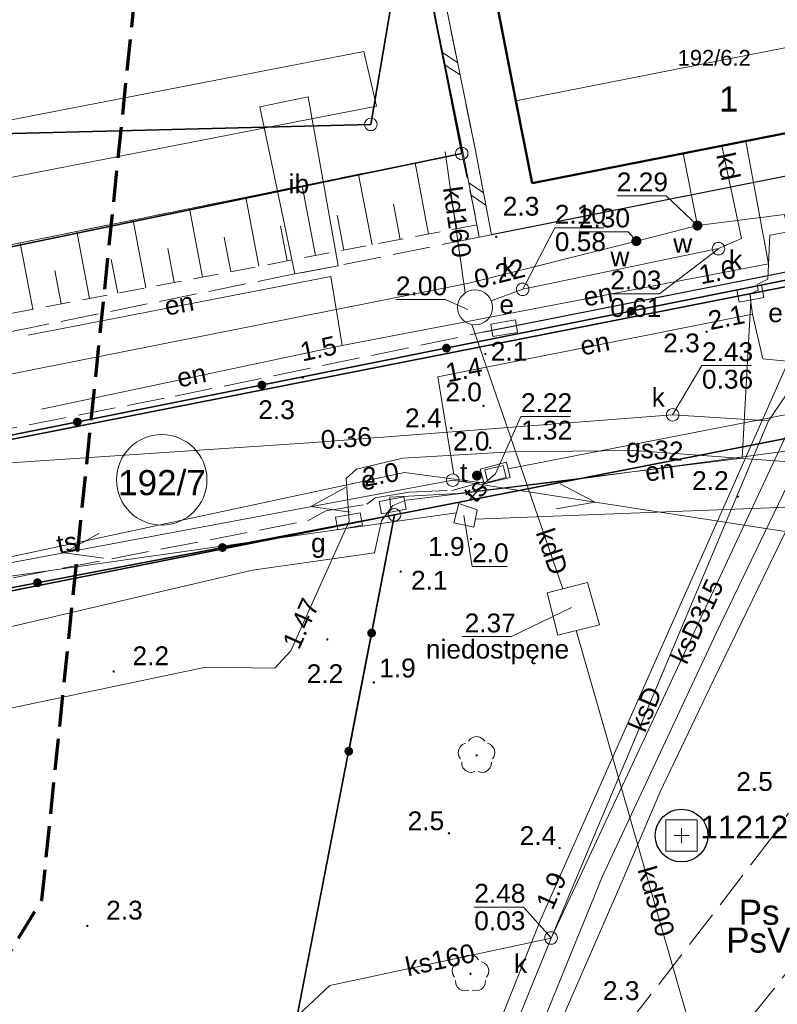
# Model space of a CAD drawing. Extents: x 5459987 to 5506369, y 5959610 to 5991660.
# Tile 23 of 51: x 5462417 to 5462447, y 5972205 to 5972245. Entities that reach past the tile are written whole.
import ezdxf
from ezdxf.enums import TextEntityAlignment as Align

# ---------------------------------------------------------------- set-up
doc = ezdxf.new("R2010")
doc.units = 0
for name, pattern in [('L_0_05', [1.75, 1.25, -0.5]), ('PRZER1-1', [1, 0.5, -0.5]), ('PRZER2-1', [1.5, 1, -0.5]), ('PRZER3-1', [2, 1.5, -0.5])]:
    doc.linetypes.add(name, pattern=pattern)
doc.layers.get('0').update_dxf_attribs({"linetype": 'CONTINUOUS'})
for name, color, linetype, lineweight in [('GEPPGD', 7, 'CONTINUOUS', 18), ('GESBLO', 7, 'CONTINUOUS', 18), ('GESBLO_O', 7, 'CONTINUOUS', 18), ('GESBZO', 7, 'CONTINUOUS', 50), ('GESBZO_O', 7, 'CONTINUOUS', 50), ('GESDZI', 7, 'CONTINUOUS', 18), ('GESDZI_O', 7, 'CONTINUOUS', 18), ('GSLDSO', 7, 'CONTINUOUS', 18), ('GSLKOG', 7, 'CONTINUOUS', 35), ('GSLKRW', 7, 'CONTINUOUS', 25), ('GSPSSP', 7, 'CONTINUOUS', 18), ('GSPSSP_O', 7, 'CONTINUOUS', 18), ('GSPWPN', 7, 'CONTINUOUS', 13), ('GSPWPN_O', 7, 'CONTINUOUS', 13), ('GSSIIN', 7, 'CONTINUOUS', 18), ('GSSIIN_O', 7, 'CONTINUOUS', 18), ('GSSKOA', 7, 'CONTINUOUS', 18), ('GSSKOD', 7, 'CONTINUOUS', 18), ('GSSZSN', 7, 'CONTINUOUS', 18), ('GUPISN', 7, 'CONTINUOUS', 18), ('GUPIWZ', 7, 'CONTINUOUS', 18), ('GUPPRZ_O', 7, 'CONTINUOUS', 18), ('GUSIKP', 7, 'CONTINUOUS', 18), ('OSN_OZN', 1, 'L_0_05', 18), ('ZAKRES', 3, 'L_0_05', 18)]:
    doc.layers.add(name, color=color, linetype=linetype, lineweight=lineweight)
for name, color, linetype, lineweight, true_color in [('GESKKL', 7, 'CONTINUOUS', 18, 0x24bc24), ('GESKKL_O', 7, 'CONTINUOUS', 18, 0x24bc24), ('GESUZY', 7, 'CONTINUOUS', 18, 0x008000), ('GESUZY_O', 7, 'CONTINUOUS', 18, 0x008000), ('GSPRDL', 7, 'CONTINUOUS', 18, 0x008000), ('GSSWWS', 7, 'CONTINUOUS', 18, 0x59d9ff), ('GULEPR', 1, 'CONTINUOUS', 18, 0xff0000), ('GULEPR_O', 1, 'CONTINUOUS', 18, 0xff0000), ('GULGPR', 7, 'CONTINUOUS', 18, 0xbfbf00), ('GULGPR_O', 7, 'CONTINUOUS', 18, 0xbfbf00), ('GULKPR', 7, 'CONTINUOUS', 18, 0x803300), ('GULKPR_O', 7, 'CONTINUOUS', 18, 0x803300), ('GULTPR', 7, 'CONTINUOUS', 18, 0xff9100), ('GULTPR_O', 7, 'CONTINUOUS', 18, 0xff9100), ('GULWPR', 5, 'CONTINUOUS', 18, 0x0000ff), ('GUPESE', 1, 'CONTINUOUS', 18, 0xff0000), ('GUPESE_O', 1, 'CONTINUOUS', 18, 0xff0000), ('GUPGSG', 7, 'CONTINUOUS', 18, 0xbfbf00), ('GUPGSG_O', 7, 'CONTINUOUS', 18, 0xbfbf00), ('GUPKSD', 7, 'CONTINUOUS', 18, 0x803300), ('GUPKSD_O', 7, 'CONTINUOUS', 18, 0x803300), ('GUPTUT', 7, 'CONTINUOUS', 18, 0xff9100), ('GUPTUT_O', 7, 'CONTINUOUS', 18, 0xff9100), ('GUPWZA', 5, 'CONTINUOUS', 18, 0x0000ff), ('GUPWZA_O', 5, 'CONTINUOUS', 18, 0x0000ff)]:
    doc.layers.add(name, color=color, linetype=linetype, lineweight=lineweight, true_color=true_color)
doc.styles.add('Arial', font='arial.ttf')

# ---------------------------------------------------------------- blocks, each defined once
blk = doc.blocks.new('GSPSSP1')
at = {"color": 0}
blk.add_lwpolyline([(0.625, 0.625), (0.625, -0.625), (-0.625, -0.625), (-0.625, 0.625)], close=True, dxfattribs=at)
for points in [[(0.3, 0), (-0.3, 0)], [(0, 0.3), (0, -0.3)]]:
    blk.add_lwpolyline(points, dxfattribs=at)
blk = doc.blocks.new('GSPWPN1')
blk.add_hatch(color=0).paths.add_polyline_path([(-0.045, 0), (-0.043467, -0.011647), (-0.038971, -0.0225), (-0.03182, -0.03182), (-0.0225, -0.038971), (-0.011647, -0.043467), (0, -0.045), (0.011647, -0.043467), (0.0225, -0.038971), (0.03182, -0.03182), (0.038971, -0.0225), (0.043467, -0.011647), (0.045, 0), (0.043467, 0.011647), (0.038971, 0.0225), (0.03182, 0.03182), (0.0225, 0.038971), (0.011647, 0.043467), (0, 0.045), (-0.011647, 0.043467), (-0.0225, 0.038971), (-0.03182, 0.03182), (-0.038971, 0.0225), (-0.043467, 0.011647)])
blk = doc.blocks.new('GUPGSG1')
at = {"color": 0}
blk.add_lwpolyline([(-0.5, -0.25), (-0.5, 0.25), (0.5, 0.25), (0.5, -0.25)], close=True, dxfattribs=at)
blk = doc.blocks.new('GUPESE1')
at = {"color": 0}
blk.add_lwpolyline([(-0.5, -0.25), (-0.5, 0.25), (0.5, 0.25), (0.5, -0.25)], close=True, dxfattribs=at)
blk = doc.blocks.new('GUPKSD1')
at = {"color": 0}
blk.add_lwpolyline([(0, 0.25), (0.064705, 0.241481), (0.125, 0.216506), (0.176777, 0.176777), (0.216506, 0.125), (0.241481, 0.064705), (0.25, 0), (0.241481, -0.064705), (0.216506, -0.125), (0.176777, -0.176777), (0.125, -0.216506), (0.064705, -0.241481), (0, -0.25), (-0.064705, -0.241481), (-0.125, -0.216506), (-0.176777, -0.176777), (-0.216506, -0.125), (-0.241481, -0.064705), (-0.25, 0), (-0.241481, 0.064705), (-0.216506, 0.125), (-0.176777, 0.176777), (-0.125, 0.216506), (-0.064705, 0.241481)], close=True, dxfattribs=at)
blk = doc.blocks.new('GUPWZA1')
blk.add_hatch(color=0).paths.add_polyline_path([(-0.2, 0), (-0.193185, -0.051764), (-0.173205, -0.1), (-0.141421, -0.141421), (-0.1, -0.173205), (-0.051764, -0.193185), (0, -0.2), (0.051764, -0.193185), (0.1, -0.173205), (0.141421, -0.141421), (0.173205, -0.1), (0.193185, -0.051764), (0.2, 0), (0.193185, 0.051764), (0.173205, 0.1), (0.141421, 0.141421), (0.1, 0.173205), (0.051764, 0.193185), (0, 0.2), (-0.051764, 0.193185), (-0.1, 0.173205), (-0.141421, 0.141421), (-0.173205, 0.1), (-0.193185, 0.051764)])
blk = doc.blocks.new('GUPTUT1')
blk.add_hatch(color=0).paths.add_polyline_path([(-0.2, 0), (-0.193185, -0.051764), (-0.173205, -0.1), (-0.141421, -0.141421), (-0.1, -0.173205), (-0.051764, -0.193185), (0, -0.2), (0.051764, -0.193185), (0.1, -0.173205), (0.141421, -0.141421), (0.173205, -0.1), (0.193185, -0.051764), (0.2, 0), (0.193185, 0.051764), (0.173205, 0.1), (0.141421, 0.141421), (0.1, 0.173205), (0.051764, 0.193185), (0, 0.2), (-0.051764, 0.193185), (-0.1, 0.173205), (-0.141421, 0.141421), (-0.173205, 0.1), (-0.193185, 0.051764)])
blk = doc.blocks.new('GUPIWZ1_3')
at = {"color": 0}
blk.add_lwpolyline([(0.375, -0.25), (-0.375, -0.25), (-0.375, 0.25), (0.375, 0.25)], close=True, dxfattribs=at)
blk = doc.blocks.new('GEPPGD1_1')
at = {"color": 0}
blk.add_lwpolyline([(0, 0.25), (0.077254, 0.237764), (0.146946, 0.202254), (0.202254, 0.146946), (0.237764, 0.077254), (0.25, 0), (0.237764, -0.077254), (0.202254, -0.146946), (0.146946, -0.202254), (0.077254, -0.237764), (0, -0.25), (-0.077254, -0.237764), (-0.146946, -0.202254), (-0.202254, -0.146946), (-0.237764, -0.077254), (-0.25, 0), (-0.237764, 0.077254), (-0.202254, 0.146946), (-0.146946, 0.202254), (-0.077254, 0.237764)], close=True, dxfattribs=at)
blk = doc.blocks.new('GSPRDL1')
blk.add_hatch(color=0).paths.add_polyline_path([(0, -0.045), (0.013906, -0.042798), (0.02645, -0.036406), (0.036406, -0.02645), (0.042798, -0.013906), (0.045, 0), (0.042798, 0.013906), (0.036406, 0.02645), (0.02645, 0.036406), (0.013906, 0.042798), (0, 0.045), (-0.013906, 0.042798), (-0.02645, 0.036406), (-0.036406, 0.02645), (-0.042798, 0.013906), (-0.045, 0), (-0.042798, -0.013906), (-0.036406, -0.02645), (-0.02645, -0.036406), (-0.013906, -0.042798)])
at = {"color": 0}
for points in [[(-0.635969, -0.134326), (-0.70458, -0.024001), (-0.731429, 0.103115), (-0.713292, 0.231763), (-0.652348, 0.346501), (-0.55591, 0.433559), (-0.435555, 0.482485)], [(-0.324277, 0.563333), (-0.240553, 0.662679), (-0.127956, 0.727494), (0, 0.75), (0.127956, 0.727494), (0.240553, 0.662679), (0.324277, 0.563333)], [(0.435555, 0.482485), (0.55591, 0.433559), (0.652348, 0.346501), (0.713292, 0.231763), (0.731429, 0.103115), (0.70458, -0.024001), (0.635969, -0.134326)], [(-0.068773, -0.646351), (-0.194901, -0.677512), (-0.324092, -0.663766), (-0.440839, -0.606763), (-0.531129, -0.513345), (-0.584125, -0.394725), (-0.593465, -0.265141)], [(0.593465, -0.265141), (0.584125, -0.394725), (0.531129, -0.513345), (0.440839, -0.606763), (0.324092, -0.663766), (0.194901, -0.677512), (0.068773, -0.646351)]]:
    blk.add_lwpolyline(points, dxfattribs=at)
blk = doc.blocks.new('KOLO')
blk.add_hatch(color=0).paths.add_polyline_path([(-0.175, 0), (-0.169037, -0.045293), (-0.151554, -0.0875), (-0.123744, -0.123744), (-0.0875, -0.151554), (-0.045293, -0.169037), (0, -0.175), (0.045293, -0.169037), (0.0875, -0.151554), (0.123744, -0.123744), (0.151554, -0.0875), (0.169037, -0.045293), (0.175, 0), (0.169037, 0.045293), (0.151554, 0.0875), (0.123744, 0.123744), (0.0875, 0.151554), (0.045293, 0.169037), (0, 0.175), (-0.045293, 0.169037), (-0.0875, 0.151554), (-0.123744, 0.123744), (-0.151554, 0.0875), (-0.169037, 0.045293)])
blk = doc.blocks.new('GSLKOG1')
blk.add_hatch(color=0).paths.add_polyline_path([(-0.175, 0), (-0.169037, -0.045293), (-0.151554, -0.0875), (-0.123744, -0.123744), (-0.0875, -0.151554), (-0.045293, -0.169037), (0, -0.175), (0.045293, -0.169037), (0.0875, -0.151554), (0.123744, -0.123744), (0.151554, -0.0875), (0.169037, -0.045293), (0.175, 0), (0.169037, 0.045293), (0.151554, 0.0875), (0.123744, 0.123744), (0.0875, 0.151554), (0.045293, 0.169037), (0, 0.175), (-0.045293, 0.169037), (-0.0875, 0.151554), (-0.123744, 0.123744), (-0.151554, 0.0875), (-0.169037, 0.045293)])
blk = doc.blocks.new('ODTN_1')
at = {"color": 0}
for points in [[(-0.5, -0.25), (0, 0.25)], [(0, -0.25), (0.5, 0.25)]]:
    blk.add_lwpolyline(points, dxfattribs=at)
blk = doc.blocks.new('GSLDSO2')
at = {"color": 0}
blk.add_lwpolyline([(0, 0.25), (0, -0.25)], dxfattribs=at)
blk = doc.blocks.new('GUPISN1')
at = {"color": 0}
blk.add_lwpolyline([(0, 0.25), (0.064705, 0.241481), (0.125, 0.216506), (0.176777, 0.176777), (0.216506, 0.125), (0.241481, 0.064705), (0.25, 0), (0.241481, -0.064705), (0.216506, -0.125), (0.176777, -0.176777), (0.125, -0.216506), (0.064705, -0.241481), (0, -0.25), (-0.064705, -0.241481), (-0.125, -0.216506), (-0.176777, -0.176777), (-0.216506, -0.125), (-0.241481, -0.064705), (-0.25, 0), (-0.241481, 0.064705), (-0.216506, 0.125), (-0.176777, 0.176777), (-0.125, 0.216506), (-0.064705, 0.241481)], close=True, dxfattribs=at)
blk = doc.blocks.new('SUEP1')
at = {"color": 0}
blk.add_lwpolyline([(-0.75, -0.5), (0.75, 0), (-0.75, 0.5)], dxfattribs=at)

msp = doc.modelspace()

# ---------------------------------------------------------------- linework, layer by layer
at = {"layer": 'GESBLO', "color": 252, "linetype": 'Continuous', "lineweight": 18, "elevation": 10.18}
msp.add_lwpolyline([(5462437.03, 5972241.48), (5462453.34, 5972244.69), (5462453.98, 5972241.41), (5462437.68, 5972238.2)], close=True, dxfattribs=at)
at = {"layer": 'GESBZO', "color": 252, "linetype": 'Continuous', "lineweight": 50, "elevation": 10.18}
for points in [[(5462437.68, 5972238.2), (5462453.98, 5972241.41), (5462453.34, 5972244.69), (5462452.18, 5972250.55)], [(5462445.3, 5972249.2), (5462435.88, 5972247.34), (5462437.03, 5972241.48), (5462437.68, 5972238.2)]]:
    msp.add_lwpolyline(points, dxfattribs=at)
at = {"layer": 'GESDZI', "color": 86, "linetype": 'Continuous', "lineweight": 35, "true_color": 0x1a7000, "elevation": 10.22}
for points in [[(5462360.98, 5972216.97), (5462484.81, 5972241.37), (5462499.09, 5972259.82), (5462446.58, 5972265.43), (5462440.49, 5972275.48), (5462351.94, 5972288.84)], [(5462409.18, 5972262.03), (5462423.59, 5972263.99), (5462430.33, 5972262.5), (5462431.37, 5972257.34), (5462437.47, 5972258.54), (5462438.5, 5972253.33), (5462432.38, 5972252.13), (5462432.71, 5972250.43), (5462432.92, 5972250.4), (5462432.83, 5972249.86), (5462434.87, 5972239.38), (5462379.52, 5972227.92)], [(5462396.91, 5972239.67), (5462431.25, 5972240.54), (5462432.83, 5972249.86), (5462432.92, 5972250.4), (5462432.71, 5972250.43), (5462414.88, 5972252.79)]]:
    msp.add_lwpolyline(points, dxfattribs=at)
for points in [[(5462432.83, 5972249.86), (5462431.25, 5972240.54), (5462396.91, 5972239.67), (5462353.2, 5972239.21), (5462335.2, 5972238.11), (5462324.7, 5972237.21), (5462306.48, 5972237.37), (5462297.94, 5972233.85), (5462288.95, 5972238.43), (5462288.98, 5972239.01), (5462286.74, 5972239.02), (5462276.34, 5972233.84), (5462286.72, 5972233.92), (5462286.75, 5972230.26), (5462334.77, 5972224.75), (5462360.84, 5972224.63), (5462379.52, 5972227.92), (5462434.87, 5972239.38)], [(5462361.56, 5972210.96), (5462432.19, 5972224.99), (5462464.99, 5972231.39), (5462479.23, 5972234.17), (5462484.81, 5972241.37), (5462360.98, 5972216.97), (5462335.22, 5972217.06), (5462276.28, 5972225.17), (5462275.47, 5972219.23), (5462312.97, 5972214.07), (5462334.8, 5972211.07)], [(5462464.99, 5972231.39), (5462432.19, 5972224.99), (5462427.17, 5972199.15), (5462410.43, 5972168), (5462406.62, 5972160.9), (5462385.18, 5972097.94), (5462407.14, 5972103.91), (5462448.06, 5972094.45), (5462450.21, 5972103.75), (5462455.34, 5972102.56), (5462452.32, 5972150.13), (5462452.01, 5972160.32), (5462452.51, 5972171.14), (5462453.89, 5972181.3), (5462456.12, 5972191.3), (5462459.04, 5972200.82), (5462462.69, 5972210.08), (5462471.3, 5972227.41)], [(5462410.43, 5972168), (5462427.17, 5972199.15), (5462432.19, 5972224.99), (5462361.56, 5972210.96), (5462357.76, 5972173.3)]]:
    msp.add_lwpolyline(points, close=True, dxfattribs=at)
at = {"layer": 'GESDZI_O', "color": 86, "linetype": 'Continuous', "lineweight": 5, "true_color": 0x1a7000}
msp.add_circle((5462422.919, 5972226.381), 1.802, dxfattribs=at)
at = {"layer": 'GESKKL', "color": 252, "linetype": 'PRZER3-1', "lineweight": 18, "elevation": 10.06}
for points in [[(5462432.19, 5972224.99), (5462427.17, 5972199.15), (5462414.304, 5972175.208), (5462419.44, 5972170.82), (5462436.75, 5972164.98), (5462438.56, 5972171.6), (5462443.13, 5972185.52), (5462444.79, 5972196.46), (5462445.76, 5972196.29), (5462444.24, 5972184.97), (5462442.57, 5972180.36), (5462453.786, 5972180.532), (5462453.89, 5972181.3), (5462456.12, 5972191.3), (5462459.04, 5972200.82), (5462462.69, 5972210.08), (5462471.3, 5972227.41), (5462464.99, 5972231.39)], [(5462330.305, 5972140.9), (5462327.54, 5972115), (5462351.08, 5972106.99), (5462385.18, 5972097.94), (5462406.62, 5972160.9), (5462410.43, 5972168), (5462414.304, 5972175.208), (5462427.17, 5972199.15), (5462432.19, 5972224.99), (5462385.949, 5972215.805), (5462389.26, 5972198.95), (5462384.89, 5972198.08), (5462385.35, 5972195.62), (5462378.82, 5972194.31), (5462378.34, 5972196.77), (5462371.72, 5972195.46), (5462368.36, 5972212.311), (5462361.56, 5972210.96), (5462359.173, 5972187.3), (5462350.12, 5972188.31), (5462340.08, 5972189.41), (5462330.706, 5972140.855)]]:
    msp.add_lwpolyline(points, close=True, dxfattribs=at)
at = {"layer": 'GESUZY', "color": 252, "linetype": 'PRZER1-1', "lineweight": 18, "elevation": 10.08}
for points in [[(5462351.94, 5972288.84), (5462440.49, 5972275.48), (5462446.58, 5972265.43), (5462499.09, 5972259.82), (5462484.81, 5972241.37), (5462360.98, 5972216.97)], [(5462286.75, 5972230.26), (5462334.77, 5972224.75), (5462360.84, 5972224.63), (5462379.52, 5972227.92), (5462434.87, 5972239.38), (5462432.83, 5972249.86), (5462432.92, 5972250.4), (5462432.71, 5972250.43), (5462432.38, 5972252.13), (5462438.5, 5972253.33), (5462437.47, 5972258.54), (5462431.37, 5972257.34), (5462430.33, 5972262.5), (5462423.59, 5972263.99), (5462409.18, 5972262.03), (5462398.69, 5972260.61), (5462334.97, 5972251.94), (5462334.74, 5972249.34), (5462333.95, 5972249.32), (5462316.56, 5972250.28)], [(5462379.52, 5972227.92), (5462434.87, 5972239.38), (5462432.83, 5972249.86), (5462432.92, 5972250.4), (5462432.71, 5972250.43), (5462432.38, 5972252.13), (5462438.5, 5972253.33), (5462437.47, 5972258.54), (5462431.37, 5972257.34), (5462430.33, 5972262.5), (5462423.59, 5972263.99), (5462409.18, 5972262.03)]]:
    msp.add_lwpolyline(points, dxfattribs=at)
for points in [[(5462361.56, 5972210.96), (5462368.36, 5972212.311), (5462385.949, 5972215.805), (5462432.19, 5972224.99), (5462464.99, 5972231.39), (5462479.23, 5972234.17), (5462484.81, 5972241.37), (5462360.98, 5972216.97), (5462335.22, 5972217.06), (5462276.28, 5972225.17), (5462275.47, 5972219.23), (5462312.97, 5972214.07), (5462334.8, 5972211.07)], [(5462432.19, 5972224.99), (5462427.17, 5972199.15), (5462414.304, 5972175.208), (5462419.44, 5972170.82), (5462436.75, 5972164.98), (5462438.56, 5972171.6), (5462443.13, 5972185.52), (5462444.79, 5972196.46), (5462445.76, 5972196.29), (5462444.24, 5972184.97), (5462442.57, 5972180.36), (5462453.786, 5972180.532), (5462453.89, 5972181.3), (5462456.12, 5972191.3), (5462459.04, 5972200.82), (5462462.69, 5972210.08), (5462471.3, 5972227.41), (5462464.99, 5972231.39)], [(5462330.305, 5972140.9), (5462327.54, 5972115), (5462351.08, 5972106.99), (5462385.18, 5972097.94), (5462406.62, 5972160.9), (5462410.43, 5972168), (5462414.304, 5972175.208), (5462427.17, 5972199.15), (5462432.19, 5972224.99), (5462385.949, 5972215.805), (5462389.26, 5972198.95), (5462384.89, 5972198.08), (5462385.35, 5972195.62), (5462378.82, 5972194.31), (5462378.34, 5972196.77), (5462371.72, 5972195.46), (5462368.36, 5972212.311), (5462361.56, 5972210.96), (5462359.173, 5972187.3), (5462350.12, 5972188.31), (5462340.08, 5972189.41), (5462330.706, 5972140.855)]]:
    msp.add_lwpolyline(points, close=True, dxfattribs=at)
at = {"layer": 'GSLDSO', "color": 252, "linetype": 'Continuous', "lineweight": 18, "elevation": 10.18}
for points in [[(5462447.735, 5972255.11), (5462438.547, 5972253.275), (5462432.356, 5972252.042), (5462434.927, 5972239.396), (5462435.566, 5972236.048)], [(5462447.833, 5972254.62), (5462438.645, 5972252.784), (5462432.946, 5972251.649), (5462435.417, 5972239.493), (5462436.057, 5972236.142)]]:
    msp.add_lwpolyline(points, dxfattribs=at)
at = {"layer": 'GSLKOG', "color": 252, "linetype": 'Continuous', "lineweight": 35, "elevation": 10.18}
for points in [[(5462276.28, 5972225.17), (5462276.32, 5972225.465), (5462294.05, 5972222.984), (5462316.347, 5972219.984), (5462337.658, 5972217.051), (5462360.98, 5972216.97), (5462456.065, 5972235.988)], [(5462385.13, 5972215.91), (5462396.38, 5972218.17), (5462432.19, 5972224.99), (5462430.37, 5972215.57)]]:
    msp.add_lwpolyline(points, dxfattribs=at)
at = {"layer": 'GSLKRW', "color": 252, "linetype": 'Continuous', "lineweight": 25, "elevation": 10.18}
for points in [[(5462447.735, 5972255.11), (5462451.36, 5972255.755), (5462452.533, 5972255.612), (5462453.182, 5972254.679), (5462454.251, 5972249.012), (5462455.693, 5972241.683), (5462455.416, 5972240.505), (5462454.334, 5972239.784), (5462436.057, 5972236.142)], [(5462435.758, 5972232.271), (5462446.665, 5972234.436), (5462463.281, 5972237.787)]]:
    msp.add_lwpolyline(points, dxfattribs=at)
at = {"layer": 'GSSIIN', "color": 252, "linetype": 'Continuous', "lineweight": 18, "elevation": 10.18}
for points in [[(5462430.972, 5972243.438), (5462406.487, 5972238.698), (5462383.677, 5972234.311), (5462360.573, 5972229.907), (5462336.887, 5972230.09), (5462310.33, 5972233.769), (5462288.577, 5972236.779), (5462288.325, 5972234.4), (5462308.8, 5972231.501), (5462336.339, 5972227.688), (5462360.737, 5972227.586), (5462389.181, 5972233.003), (5462412.736, 5972237.62), (5462431.475, 5972241.262)], [(5462429.949, 5972234.909), (5462428.755, 5972241.636), (5462426.82, 5972241.236), (5462428.221, 5972234.585)]]:
    msp.add_lwpolyline(points, close=True, dxfattribs=at)
at = {"layer": 'GSSKOA', "color": 252, "linetype": 'PRZER3-1', "lineweight": 18, "elevation": 10.18}
for points in [[(5462455.416, 5972240.505), (5462454.334, 5972239.784), (5462436.057, 5972236.142), (5462435.566, 5972236.048), (5462429.949, 5972234.909), (5462428.221, 5972234.585), (5462417.6, 5972232.426), (5462401.388, 5972229.216), (5462383.202, 5972225.597), (5462381.244, 5972225.223), (5462369.579, 5972222.972), (5462360.94, 5972221.244), (5462348.111, 5972221.444), (5462335.591, 5972221.624), (5462332.391, 5972222.081), (5462330.546, 5972222.331), (5462318.377, 5972223.943)], [(5462321.418, 5972219.565), (5462335.476, 5972217.669), (5462349.667, 5972217.493), (5462361.229, 5972217.36), (5462378.8, 5972220.826), (5462403.892, 5972225.894), (5462423.451, 5972229.71), (5462435.758, 5972232.271), (5462446.665, 5972234.436), (5462456.122, 5972236.344)], [(5462434.48, 5972186.231), (5462436.695, 5972191.754), (5462438.974, 5972196.055), (5462445.14, 5972203.408), (5462450.781, 5972210.446), (5462455.539, 5972218.443), (5462456.883, 5972220.903), (5462460.552, 5972225.985), (5462465.456, 5972229.24)], [(5462457.156, 5972228.779), (5462457.459, 5972227.227), (5462453.029, 5972220.902), (5462447.298, 5972212.224), (5462442.185, 5972205.589), (5462437.06, 5972199.165), (5462436.38, 5972198.445)]]:
    msp.add_lwpolyline(points, dxfattribs=at)
at = {"layer": 'GSSKOD', "color": 252, "linetype": 'PRZER2-1', "lineweight": 18, "elevation": 10.18}
msp.add_lwpolyline([(5462444.35, 5972254), (5462438.645, 5972252.784), (5462432.946, 5972251.649), (5462435.417, 5972239.493), (5462436.057, 5972236.142), (5462454.334, 5972239.784), (5462455.416, 5972240.505), (5462455.693, 5972241.683), (5462454.251, 5972249.012), (5462453.182, 5972254.679), (5462452.533, 5972255.612), (5462451.36, 5972255.755), (5462447.735, 5972255.11), (5462447.819, 5972254.685), (5462451.24, 5972255.36), (5462452.18, 5972250.55), (5462453.34, 5972244.69), (5462453.98, 5972241.41), (5462437.68, 5972238.2), (5462437.03, 5972241.48), (5462435.88, 5972247.34), (5462445.3, 5972249.2)], close=True, dxfattribs=at)
at = {"layer": 'GSSWWS', "color": 252, "linetype": 'Continuous', "lineweight": 18, "elevation": 10.06}
msp.add_lwpolyline([(5462309.49, 5972227.727), (5462332.845, 5972224.977), (5462338.04, 5972225.111), (5462360.84, 5972224.63), (5462372.84, 5972227.023), (5462380.315, 5972228.249), (5462402.119, 5972232.751), (5462434.87, 5972239.38), (5462432.356, 5972252.042), (5462438.547, 5972253.275), (5462437.477, 5972258.536), (5462431.329, 5972257.303), (5462429.991, 5972262.652), (5462423.625, 5972264.29), (5462363.851, 5972255.651), (5462339.471, 5972252.224), (5462334.75, 5972252.52), (5462297.978, 5972252.397)], dxfattribs=at)
at = {"layer": 'GSSZSN', "color": 252, "linetype": 'PRZER2-1', "lineweight": 18, "elevation": 10.06}
msp.add_lwpolyline([(5462435.486, 5972236.538), (5462382.946, 5972226.554), (5462360.642, 5972222.423), (5462335.548, 5972222.448), (5462326.429, 5972223.622), (5462286.561, 5972228.827), (5462286.604, 5972230.614), (5462309.49, 5972227.727), (5462332.845, 5972224.977), (5462338.04, 5972225.111), (5462360.84, 5972224.63), (5462372.84, 5972227.023), (5462380.315, 5972228.249), (5462402.119, 5972232.751), (5462434.87, 5972239.38)], close=True, dxfattribs=at)
at = {"layer": 'GSSZSN', "color": 252, "linetype": 'Continuous', "lineweight": 18, "elevation": 10.06}
for points in [[(5462433.55, 5972236.17), (5462433.011, 5972239.004)], [(5462431.298, 5972235.742), (5462430.764, 5972238.549)], [(5462429.045, 5972235.314), (5462428.517, 5972238.094)], [(5462434.676, 5972236.384), (5462434.405, 5972237.807)], [(5462426.793, 5972234.886), (5462426.27, 5972237.639)], [(5462432.424, 5972235.956), (5462432.156, 5972237.366)], [(5462424.541, 5972234.458), (5462424.023, 5972237.185)], [(5462430.171, 5972235.528), (5462429.906, 5972236.925)], [(5462422.289, 5972234.03), (5462421.776, 5972236.73)], [(5462420.037, 5972233.602), (5462419.529, 5972236.275)], [(5462427.919, 5972235.1), (5462427.656, 5972236.483)], [(5462417.785, 5972233.174), (5462417.282, 5972235.82)], [(5462425.667, 5972234.672), (5462425.407, 5972236.042)], [(5462423.415, 5972234.244), (5462423.157, 5972235.601)], [(5462421.163, 5972233.816), (5462420.908, 5972235.159)], [(5462418.911, 5972233.388), (5462418.658, 5972234.718)]]:
    msp.add_lwpolyline(points, dxfattribs=at)
at = {"layer": 'GULEPR', "color": 1, "linetype": 'Continuous', "lineweight": 18, "true_color": 0xff0000, "elevation": 10.14}
for points in [[(5462446.189, 5972239.876), (5462447.1, 5972234.98), (5462430.11, 5972231.73)], [(5462446.189, 5972239.876), (5462447.1, 5972234.98), (5462430.11, 5972231.73)], [(5462446.365, 5972233.795), (5462446.68, 5972233.93), (5462446.64, 5972234.16), (5462447.07, 5972234.38), (5462447.15, 5972236.13), (5462455.65, 5972237.65)], [(5462446.365, 5972233.795), (5462446.68, 5972233.93), (5462446.64, 5972234.16), (5462447.07, 5972234.38), (5462447.15, 5972236.13), (5462455.65, 5972237.65)], [(5462430.11, 5972231.73), (5462429.65, 5972234.48), (5462417.6, 5972232.15)], [(5462430.11, 5972231.73), (5462429.65, 5972234.48), (5462417.6, 5972232.15)], [(5462446.365, 5972233.795), (5462446.39, 5972233.51), (5462446.05, 5972227.24), (5462434.73, 5972225.84), (5462432, 5972225.69), (5462432.03, 5972225.28)], [(5462446.365, 5972233.795), (5462446.39, 5972233.51), (5462446.05, 5972227.24), (5462434.73, 5972225.84), (5462432, 5972225.69), (5462432.03, 5972225.28)], [(5462446.365, 5972233.795), (5462446.37, 5972233.57), (5462446.46, 5972232.98)], [(5462446.365, 5972233.795), (5462446.37, 5972233.57), (5462446.46, 5972232.98)], [(5462446.46, 5972232.98), (5462446.87, 5972231.2), (5462452.24, 5972230.68), (5462464.13, 5972232.78), (5462465.25, 5972233.02)], [(5462446.46, 5972232.98), (5462446.87, 5972231.2), (5462452.24, 5972230.68), (5462464.13, 5972232.78), (5462465.25, 5972233.02)], [(5462434.56, 5972226.6), (5462433.92, 5972230.48), (5462446.46, 5972232.98)], [(5462434.56, 5972226.6), (5462433.92, 5972230.48), (5462446.46, 5972232.98)], [(5462430.11, 5972231.73), (5462418.13, 5972229.19)], [(5462430.11, 5972231.73), (5462418.13, 5972229.19)], [(5462423.86, 5972169.75), (5462433.79, 5972194.16), (5462440.48, 5972210.59), (5462445.01, 5972220.27), (5462448.56, 5972227.63)], [(5462423.86, 5972169.75), (5462433.79, 5972194.16), (5462440.48, 5972210.59), (5462445.01, 5972220.27), (5462448.56, 5972227.63)], [(5462448.56, 5972227.63), (5462439.01, 5972226.34), (5462432.66, 5972225.57), (5462432.12, 5972225.36)], [(5462448.56, 5972227.63), (5462439.01, 5972226.34), (5462432.66, 5972225.57), (5462432.12, 5972225.36)], [(5462355.44, 5972212.02), (5462390.06, 5972218.07), (5462434.51, 5972226.37), (5462471.06, 5972220.73)], [(5462355.44, 5972212.02), (5462390.06, 5972218.07), (5462434.51, 5972226.37), (5462471.06, 5972220.73)], [(5462377.319, 5972207.976), (5462377.6, 5972210.2), (5462378.68, 5972212.42), (5462415.28, 5972220.16), (5462426.54, 5972222.78), (5462431.39, 5972223.47), (5462431.67, 5972224.75), (5462432.12, 5972225.36)], [(5462377.319, 5972207.976), (5462377.6, 5972210.2), (5462378.68, 5972212.42), (5462415.28, 5972220.16), (5462426.54, 5972222.78), (5462431.39, 5972223.47), (5462431.67, 5972224.75), (5462432.12, 5972225.36)]]:
    msp.add_lwpolyline(points, dxfattribs=at)
at = {"layer": 'GULGPR', "color": 52, "linetype": 'Continuous', "lineweight": 18, "true_color": 0xbfbf00, "elevation": 10.14}
for points in [[(5462469.14, 5972233.96), (5462462.53, 5972233.35), (5462452.34, 5972232.7), (5462452.14, 5972228.46), (5462451.87, 5972228.14), (5462450.01, 5972227.93), (5462449.57, 5972227.68), (5462449.17, 5972227), (5462448.63, 5972226.09), (5462444.91, 5972218.43), (5462442.77, 5972213.92), (5462441.26, 5972210.4), (5462438.76, 5972204.67), (5462433.36, 5972191.26), (5462425.77, 5972172.96)], [(5462449.17, 5972227), (5462441.75, 5972227.55), (5462436.81, 5972227.49), (5462432.53, 5972227.25), (5462430.68, 5972226.81), (5462430.27, 5972226.43), (5462430.38, 5972224.73)], [(5462382.82, 5972210.51), (5462409.61, 5972215.76), (5462424.68, 5972218.92), (5462427.42, 5972218.88), (5462428.06, 5972219.57), (5462430.38, 5972224.73)]]:
    msp.add_lwpolyline(points, dxfattribs=at)
at = {"layer": 'GULKPR', "linetype": 'Continuous', "lineweight": 18, "elevation": 10.14}
for points in [[(5462445.228, 5972239.687), (5462446.02, 5972235.99), (5462445.1, 5972235.59)], [(5462435.014, 5972233.829), (5462434.21, 5972239.45)], [(5462445.1, 5972235.59), (5462437.3, 5972233.97)], [(5462437.3, 5972233.97), (5462436.047, 5972233.507)], [(5462438.43, 5972208.13), (5462450.2, 5972233.3)], [(5462447.094, 5972228.732), (5462450.2, 5972233.3)], [(5462438.896, 5972222.035), (5462435.271, 5972232.568)], [(5462340.61, 5972205.51), (5462362.97, 5972211.65), (5462366.81, 5972216.89), (5462413.71, 5972226.84), (5462428.974, 5972227.862), (5462443.275, 5972228.971), (5462447.094, 5972228.732)], [(5462447.094, 5972228.732), (5462438.43, 5972208.13)], [(5462445.545, 5972198.546), (5462445.65, 5972198.76), (5462439.433, 5972220.379)], [(5462420.196, 5972163.364), (5462438.43, 5972208.13)], [(5462426.42, 5972203.24), (5462429.62, 5972206.24), (5462438.43, 5972208.13)]]:
    msp.add_lwpolyline(points, dxfattribs=at)
at = {"layer": 'GULTPR', "color": 30, "linetype": 'Continuous', "lineweight": 18, "true_color": 0xff9100, "elevation": 10.14}
for points in [[(5462436.718, 5972226.813), (5462475.34, 5972234.35), (5462481.633, 5972238.882)], [(5462436.718, 5972226.813), (5462475.34, 5972234.35), (5462481.633, 5972238.882)], [(5462462.2, 5972234.51), (5462450.43, 5972234.158), (5462449.091, 5972232.78), (5462447.924, 5972231.201), (5462438.018, 5972208.875), (5462435.179, 5972201.759), (5462428.501, 5972183.96), (5462419.527, 5972163.61), (5462414.195, 5972142.483), (5462412.711, 5972124.992), (5462411.092, 5972116.673), (5462407.3, 5972094.825), (5462402.792, 5972077.023), (5462401.096, 5972070.227), (5462392.258, 5972039.441), (5462386.279, 5972014.531), (5462384.401, 5971988.917), (5462380.341, 5971958.022), (5462377.764, 5971942.121), (5462376.701, 5971929.463), (5462373.291, 5971911.539), (5462373.192, 5971906.639)], [(5462462.2, 5972234.51), (5462450.43, 5972234.158), (5462449.091, 5972232.78), (5462447.924, 5972231.201), (5462438.018, 5972208.875), (5462435.179, 5972201.759), (5462428.501, 5972183.96), (5462419.527, 5972163.61), (5462414.195, 5972142.483), (5462412.711, 5972124.992), (5462411.092, 5972116.673), (5462407.3, 5972094.825), (5462402.792, 5972077.023), (5462401.096, 5972070.227), (5462392.258, 5972039.441), (5462386.279, 5972014.531), (5462384.401, 5971988.917), (5462380.341, 5971958.022), (5462377.764, 5971942.121), (5462376.701, 5971929.463), (5462373.291, 5971911.539), (5462373.192, 5971906.639)], [(5462436.214, 5972226.625), (5462435.78, 5972226.25), (5462432.59, 5972226.67), (5462405.73, 5972220.92), (5462391.52, 5972218.07), (5462372.7, 5972214.27)], [(5462436.214, 5972226.625), (5462435.78, 5972226.25), (5462432.59, 5972226.67), (5462405.73, 5972220.92), (5462391.52, 5972218.07), (5462372.7, 5972214.27)], [(5462436.214, 5972226.625), (5462435.78, 5972226.25), (5462435.17, 5972225.57)], [(5462436.214, 5972226.625), (5462435.78, 5972226.25), (5462435.17, 5972225.57)]]:
    msp.add_lwpolyline(points, dxfattribs=at)
at = {"layer": 'GULTPR', "color": 30, "linetype": 'PRZER3-1', "lineweight": 18, "true_color": 0xff9100, "elevation": 10.14}
msp.add_lwpolyline([(5462358.99, 5972210.97), (5462360.73, 5972211.47), (5462363.51, 5972211.83), (5462372.34, 5972213.78), (5462397.36, 5972218.68), (5462428.74, 5972224.75), (5462429.46, 5972225.14), (5462431.09, 5972225.41), (5462431.42, 5972225.66), (5462432.78, 5972225.89), (5462434.48, 5972225.96), (5462435.74, 5972226.3)], dxfattribs=at)
msp.add_lwpolyline([(5462358.99, 5972210.97), (5462360.73, 5972211.47), (5462363.51, 5972211.83), (5462372.34, 5972213.78), (5462397.36, 5972218.68), (5462428.74, 5972224.75), (5462429.46, 5972225.14), (5462431.09, 5972225.41), (5462431.42, 5972225.66), (5462432.78, 5972225.89), (5462434.48, 5972225.96), (5462435.74, 5972226.3)], dxfattribs=at)
at = {"layer": 'GULWPR', "color": 5, "linetype": 'Continuous', "lineweight": 18, "true_color": 0x0000ff, "elevation": 10.14}
for points in [[(5462444.26, 5972236.51), (5462443.7, 5972239.38)], [(5462463.22, 5972238.38), (5462448.06, 5972235.25), (5462447.73, 5972236.95), (5462444.26, 5972236.51)], [(5462444.26, 5972236.51), (5462441.83, 5972235.89)], [(5462441.83, 5972235.89), (5462435.16, 5972234.21), (5462405.36, 5972228.31), (5462361.37, 5972220.07), (5462357.72, 5972219.85)], [(5462435.42, 5972224.82), (5462468.145, 5972226.073)], [(5462434.65, 5972225.06), (5462361.58, 5972214.68)]]:
    msp.add_lwpolyline(points, dxfattribs=at)
at = {"layer": 'GUPPRZ_O', "color": 5, "linetype": 'Continuous', "lineweight": 13, "true_color": 0x0000ff, "elevation": 10.8, "flags": 128}
for points in [[(5462444.26, 5972236.51), (5462443.01, 5972237.7), (5462441.05, 5972237.7)], [(5462441.83, 5972235.89), (5462441.497, 5972236.262), (5462439.537, 5972236.262)], [(5462434.96, 5972224.96), (5462435.283, 5972222.928), (5462436.683, 5972222.928)]]:
    msp.add_lwpolyline(points, dxfattribs=at)
at = {"layer": 'GUPPRZ_O', "color": 36, "linetype": 'Continuous', "lineweight": 13, "true_color": 0x803300, "elevation": 10.8, "flags": 128}
for points in [[(5462437.3, 5972233.97), (5462438.579, 5972236.413), (5462440.539, 5972236.413)], [(5462445.107, 5972235.577), (5462442.748, 5972233.791), (5462440.788, 5972233.791)], [(5462435.11, 5972233.16), (5462434.208, 5972233.559), (5462432.248, 5972233.559)], [(5462443.275, 5972228.971), (5462444.443, 5972230.935), (5462446.403, 5972230.935)], [(5462439.246, 5972221.297), (5462436.848, 5972220.139), (5462434.888, 5972220.139)], [(5462438.429, 5972208.133), (5462437.33, 5972209.365), (5462435.37, 5972209.365)]]:
    msp.add_lwpolyline(points, dxfattribs=at)
at = {"layer": 'GUPPRZ_O', "color": 30, "linetype": 'Continuous', "lineweight": 13, "true_color": 0xff9100, "elevation": 10.8, "flags": 128}
msp.add_lwpolyline([(5462436.214, 5972226.625), (5462437.232, 5972228.907), (5462439.192, 5972228.907)], dxfattribs=at)
at = {"layer": 'GUSIKP', "color": 36, "linetype": 'Continuous', "lineweight": 18, "true_color": 0x803300, "elevation": 10.14}
msp.add_lwpolyline([(5462435.401, 5972232.556, -1), (5462435.401, 5972233.946, -1)], format="xyb", close=True, dxfattribs=at)
at = {"layer": 'GUSIKP', "color": 30, "linetype": 'Continuous', "lineweight": 18, "true_color": 0xff9100, "elevation": 10.14}
msp.add_lwpolyline([(5462435.6, 5972226.81), (5462436.65, 5972227.09), (5462436.8, 5972226.48), (5462435.76, 5972226.22)], close=True, dxfattribs=at)
at = {"layer": 'GUSIKP', "color": 5, "linetype": 'Continuous', "lineweight": 18, "true_color": 0x0000ff, "elevation": 10.14}
msp.add_lwpolyline([(5462435.49, 5972225.19), (5462434.75, 5972225.44), (5462434.55, 5972224.67), (5462435.35, 5972224.5)], close=True, dxfattribs=at)
at = {"layer": 'GUSIKP', "color": 36, "linetype": 'Continuous', "lineweight": 18, "true_color": 0x803300, "elevation": 10.14}
msp.add_lwpolyline([(5462438.699, 5972220.198), (5462438.273, 5972221.876), (5462439.886, 5972222.287), (5462440.362, 5972220.608)], close=True, dxfattribs=at)
at = {"layer": 'OSN_OZN', "color": 252, "linetype": 'Continuous', "lineweight": 25}
msp.add_circle((5462443.63, 5972212.21), 1.049, dxfattribs=at)
at = {"layer": 'ZAKRES', "color": 252, "lineweight": 70, "flags": 128}
msp.add_lwpolyline([(5462543.8, 5972311.19), (5462511.46, 5972288.78), (5462481.09, 5972259.6), (5462422.01, 5972247.35), (5462418.13, 5972209.64), (5462389.82, 5972163.08), (5462367.15, 5972078.93), (5462475.94, 5972049.63), (5462481.47, 5972081.94), (5462475.95, 5972139.11), (5462481.03, 5972188.17), (5462517.69, 5972229.73), (5462568.77, 5972278.32)], close=True, dxfattribs=at)

# ---------------------------------------------------------------- block references
at = {"layer": 'GEPPGD', "color": 86, "linetype": 'Continuous', "lineweight": 18, "true_color": 0x1a7000}
for p in [(5462431.25, 5972240.54, 10.24), (5462434.87, 5972239.38, 10.24), (5462432.19, 5972224.99, 10.24)]:
    msp.add_blockref('GEPPGD1_1', p, dxfattribs=at)
at = {"layer": 'GSLDSO', "color": 252, "linetype": 'Continuous', "lineweight": 18}
for name, p, rotation in [('ODTN_1', (5462434.459, 5972242.95, 10.18), 281.4907807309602), ('ODTN_1', (5462434.459, 5972242.95, 10.18), 281.4907807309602), ('ODTN_1', (5462435.492, 5972237.77, 10.18), 280.8107562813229), ('ODTN_1', (5462435.492, 5972237.77, 10.18), 280.8107562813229), ('GSLDSO2', (5462435.812, 5972236.095, 10.18), 280.8107562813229)]:
    msp.add_blockref(name, p, dxfattribs=dict(at, rotation=rotation))
at = {"layer": 'GSLKOG', "color": 252, "linetype": 'Continuous', "lineweight": 35}
for name, p, rotation in [('KOLO', (5462441.617, 5972233.098, 10.18), 11.31051187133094), ('KOLO', (5462441.617, 5972233.098, 10.18), 11.31051187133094), ('KOLO', (5462434.263, 5972231.627, 10.18), 11.31051187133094), ('KOLO', (5462434.263, 5972231.627, 10.18), 11.31051187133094), ('KOLO', (5462426.908, 5972230.156, 10.18), 11.31051187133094), ('KOLO', (5462426.908, 5972230.156, 10.18), 11.31051187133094), ('KOLO', (5462419.554, 5972228.685, 10.18), 11.31051187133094), ('KOLO', (5462419.554, 5972228.685, 10.18), 11.31051187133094), ('KOLO', (5462425.336, 5972223.685, 10.18), 10.78282740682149), ('KOLO', (5462425.336, 5972223.685, 10.18), 10.78282740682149), ('KOLO', (5462417.969, 5972222.282, 10.18), 10.78282740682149), ('KOLO', (5462417.969, 5972222.282, 10.18), 10.78282740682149), ('KOLO', (5462431.28, 5972220.28, 10.18), 259.0648505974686), ('KOLO', (5462431.28, 5972220.28, 10.18), 259.0648505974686), ('GSLKOG1', (5462430.37, 5972215.57, 10.18), 259.0648505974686)]:
    msp.add_blockref(name, p, dxfattribs=dict(at, rotation=rotation))
at = {"layer": 'GSPRDL', "color": 252, "linetype": 'Continuous', "lineweight": 18}
for p in [(5462435.463, 5972215.404, 10.12), (5462435.221, 5972206.701, 10.12)]:
    msp.add_blockref('GSPRDL1', p, dxfattribs=at)
at = {"layer": 'GSPSSP', "color": 252, "linetype": 'Continuous', "lineweight": 18}
msp.add_blockref('GSPSSP1', (5462443.63, 5972212.21, 10.36), dxfattribs=at)
at = {"layer": 'GSPWPN', "color": 252, "linetype": 'Continuous', "lineweight": 13}
for p in [(5462436.241, 5972236.062, 10.08), (5462444.628, 5972232.279, 10.08), (5462435.811, 5972231.395, 10.08), (5462428.536, 5972230.455, 10.08), (5462435.737, 5972229.331, 10.08), (5462434.451, 5972228.439, 10.08), (5462436.003, 5972227.654, 10.08), (5462445.871, 5972225.712, 10.08), (5462435.238, 5972224.023, 10.08), (5462432.442, 5972222.725, 10.08), (5462429.517, 5972220.023, 10.08), (5462421.004, 5972218.747, 10.08), (5462431.367, 5972218.311, 10.08), (5462434.36, 5972212.303, 10.08), (5462438.775, 5972211.714, 10.08), (5462419.954, 5972208.615, 10.08)]:
    msp.add_blockref('GSPWPN1', p, dxfattribs=at)
at = {"layer": 'GULEPR', "color": 1, "linetype": 'Continuous', "lineweight": 18, "true_color": 0xff0000}
for p, rotation in [((5462429.595, 5972225.452, 10.14), 190.5768449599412), ((5462439.452, 5972225.607, 10.14), 351.2279243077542), ((5462419.765, 5972223.617, 10.14), 190.5768449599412)]:
    msp.add_blockref('SUEP1', p, dxfattribs=dict(at, rotation=rotation))
at = {"layer": 'GUPESE', "color": 1, "linetype": 'Continuous', "lineweight": 18, "true_color": 0xff0000}
for p, rotation in [((5462446.365, 5972233.795, 10.16), 10.51921896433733), ((5462436.56, 5972232.421, 10.16), 9.299893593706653), ((5462432.12, 5972225.36, 10.16), 10.80335483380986)]:
    msp.add_blockref('GUPESE1', p, dxfattribs=dict(at, rotation=rotation))
at = {"layer": 'GUPGSG', "color": 52, "linetype": 'Continuous', "lineweight": 18, "true_color": 0xbfbf00, "rotation": 190.1926316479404}
msp.add_blockref('GUPGSG1', (5462430.38, 5972224.73, 10.16), dxfattribs=at)
at = {"layer": 'GUPISN', "color": 252, "linetype": 'Continuous', "lineweight": 18}
msp.add_blockref('GUPISN1', (5462434.51, 5972226.37, 10.16), dxfattribs=at)
at = {"layer": 'GUPIWZ', "color": 252, "linetype": 'Continuous', "lineweight": 18, "rotation": 13.80265482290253}
msp.add_blockref('GUPIWZ1_3', (5462436.214, 5972226.625, 10.18), dxfattribs=at)
at = {"layer": 'GUPKSD', "linetype": 'Continuous', "lineweight": 18}
for p in [(5462445.1, 5972235.59, 10.16), (5462437.3, 5972233.97, 10.16), (5462443.275, 5972228.971, 10.16), (5462438.43, 5972208.13, 10.16)]:
    msp.add_blockref('GUPKSD1', p, dxfattribs=at)
at = {"layer": 'GUPTUT', "color": 252, "linetype": 'Continuous', "lineweight": 18}
msp.add_blockref('GUPTUT1', (5462435.48, 5972226.55, 10.16), dxfattribs=at)
at = {"layer": 'GUPWZA', "color": 5, "linetype": 'Continuous', "lineweight": 18, "true_color": 0x0000ff}
for p, rotation in [((5462444.26, 5972236.51, 10.16), 7.897983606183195), ((5462441.83, 5972235.89, 10.16), 15.5587237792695)]:
    msp.add_blockref('GUPWZA1', p, dxfattribs=dict(at, rotation=rotation))

# ---------------------------------------------------------------- texts
at = {"layer": 'GESBLO_O', "color": 252, "linetype": 'Continuous', "lineweight": 0, "style": 'Arial'}
msp.add_text('1', height=1, dxfattribs=at).set_placement((5462445.505, 5972241.051, 10.8), align=Align.CENTER)
at = {"layer": 'GESBZO_O', "color": 252, "linetype": 'Continuous', "lineweight": 0, "style": 'Arial'}
msp.add_text('192/6.2', height=0.625, dxfattribs=at).set_placement((5462444.93, 5972242.881, 10.8), align=Align.CENTER)
at = {"layer": 'GESDZI_O', "color": 86, "linetype": 'Continuous', "lineweight": 0, "true_color": 0x1a7000, "style": 'Arial'}
msp.add_text('192/7', height=1, dxfattribs=at).set_placement((5462422.928, 5972225.77, 10.8), align=Align.CENTER)
at = {"layer": 'GESKKL_O', "color": 252, "linetype": 'Continuous', "lineweight": 0, "style": 'Arial'}
msp.add_text('PsV', height=1, dxfattribs=at).set_placement((5462446.686, 5972207.549, 10.8), align=Align.CENTER)
at = {"layer": 'GESUZY_O', "color": 252, "linetype": 'Continuous', "lineweight": 0, "style": 'Arial'}
msp.add_text('Ps', height=1, dxfattribs=at).set_placement((5462446.719, 5972208.656, 10.8), align=Align.CENTER)
at = {"layer": 'GSPSSP_O', "color": 252, "linetype": 'Continuous', "lineweight": 0, "style": 'Arial'}
msp.add_text('11212', height=0.9, dxfattribs=at).set_placement((5462444.38, 5972212.1, 10.8))
at = {"layer": 'GSPWPN_O', "color": 252, "linetype": 'Continuous', "lineweight": 0, "style": 'Arial'}
for s, p in [('2.3', (5462436.507, 5972236.905, 10.8)), ('2.3', (5462442.898, 5972231.46, 10.8)), ('2.1', (5462436.027, 5972231.127, 10.8)), ('2.0', (5462434.217, 5972229.507, 10.8)), ('2.3', (5462426.763, 5972228.8, 10.8)), ('2.4', (5462432.61, 5972228.475, 10.8)), ('2.0', (5462434.52, 5972227.548, 10.8)), ('2.2', (5462444.051, 5972225.974, 10.8)), ('1.9', (5462433.529, 5972223.351, 10.8)), ('2.1', (5462432.851, 5972222.006, 10.8)), ('2.2', (5462421.754, 5972218.997, 10.8)), ('1.9', (5462431.583, 5972218.512, 10.8)), ('2.2', (5462428.693, 5972218.283, 10.8)), ('2.5', (5462445.81, 5972213.99, 10.8)), ('2.5', (5462432.715, 5972212.424, 10.8)), ('2.4', (5462437.179, 5972211.835, 10.8)), ('2.3', (5462420.704, 5972208.865, 10.8)), ('2.3', (5462440.496, 5972205.659, 10.8))]:
    msp.add_text(s, height=0.75, dxfattribs=at).set_placement(p)
at = {"layer": 'GSSIIN_O', "color": 252, "linetype": 'Continuous', "lineweight": 0, "style": 'Arial'}
msp.add_text('ib', height=0.75, dxfattribs=at).set_placement((5462428.384, 5972237.794, 10.8), align=Align.CENTER)
at = {"layer": 'GULEPR_O', "color": 1, "linetype": 'Continuous', "lineweight": 0, "true_color": 0xff0000, "style": 'Arial'}
for rotation, p in [(10.8293, (5462440.368, 5972233.387, 10.8)), (10.9437, (5462423.681, 5972233.027, 10.8)), (11.2748, (5462440.247, 5972231.442, 10.8)), (11.9706, (5462424.181, 5972230.173, 10.8)), (7.6929, (5462442.804, 5972226.386, 10.8))]:
    msp.add_text('en', height=0.75, rotation=rotation, dxfattribs=at).set_placement(p, align=Align.CENTER)
at = {"layer": 'GULGPR_O', "color": 52, "linetype": 'Continuous', "lineweight": 0, "true_color": 0xbfbf00, "style": 'Arial'}
msp.add_text('gs32', height=0.75, rotation=355.7608, dxfattribs=at).set_placement((5462442.534, 5972227.22, 10.8), align=Align.CENTER)
at = {"layer": 'GULKPR_O', "color": 36, "linetype": 'Continuous', "lineweight": 0, "true_color": 0x803300, "style": 'Arial'}
for s, rotation, p in [('kd', 282.0842, (5462445.121, 5972238.787, 10.8)), ('kd160', 278.1428, (5462434.322, 5972236.598, 10.8)), ('kdD', 288.9882, (5462438.115, 5972223.403, 10.8)), ('ksD315', 64.9383, (5462444.581, 5972220.591, 10.8)), ('ksD', 67.1902, (5462442.523, 5972217.105, 10.8)), ('kd500', 286.0429, (5462442.26, 5972209.488, 10.8)), ('ks160', 12.1081, (5462434.087, 5972206.898, 10.8))]:
    msp.add_text(s, height=0.75, rotation=rotation, dxfattribs=at).set_placement(p, align=Align.CENTER)
at = {"layer": 'GULTPR_O', "color": 30, "linetype": 'Continuous', "lineweight": 0, "true_color": 0xff9100, "style": 'Arial'}
for rotation, p in [(48.106, (5462435.693, 5972225.714, 10.8)), (12.0831, (5462419.221, 5972223.508, 10.8))]:
    msp.add_text('ts', height=0.75, rotation=rotation, dxfattribs=at).set_placement(p, align=Align.CENTER)
at = {"layer": 'GUPESE_O', "color": 1, "linetype": 'Continuous', "lineweight": 0, "true_color": 0xff0000, "style": 'Arial'}
for p in [(5462436.953, 5972232.995, 10.8), (5462447.666, 5972232.662, 10.8), (5462431.445, 5972225.999, 10.8)]:
    msp.add_text('e', height=0.75, dxfattribs=at).set_placement(p, align=Align.RIGHT)
at = {"layer": 'GUPGSG_O', "color": 52, "linetype": 'Continuous', "lineweight": 0, "true_color": 0xbfbf00, "style": 'Arial'}
msp.add_text('g', height=0.75, dxfattribs=at).set_placement((5462429.449, 5972223.494, 10.8), align=Align.RIGHT)
at = {"layer": 'GUPKSD_O', "color": 252, "linetype": 'Continuous', "lineweight": 0, "style": 'Arial'}
for p in [(5462446.043, 5972234.768, 10.8), (5462436.994, 5972234.47, 10.8), (5462437.479, 5972206.732, 10.8)]:
    msp.add_text('k', height=0.75, dxfattribs=at).set_placement(p, align=Align.RIGHT)
msp.add_text('k', height=0.75, rotation=360, dxfattribs=at).set_placement((5462442.965, 5972229.294, 10.8), align=Align.RIGHT)
at = {"layer": 'GUPPRZ_O', "color": 5, "linetype": 'Continuous', "lineweight": 0, "true_color": 0x0000ff, "style": 'Arial'}
for s, rotation, p in [('2.29', 360, (5462441.05, 5972237.873, 10.8)), ('2.30', 360, (5462439.537, 5972236.434, 10.8)), ('0.22', 14.1373, (5462435.478, 5972233.987, 10.8)), ('2.0', 360, (5462435.283, 5972223.1, 10.8))]:
    msp.add_text(s, height=0.75, rotation=rotation, dxfattribs=at).set_placement(p)
at = {"layer": 'GUPPRZ_O', "color": 36, "linetype": 'Continuous', "lineweight": 0, "true_color": 0x803300, "style": 'Arial'}
for s, rotation, p in [('2.10', 360, (5462438.579, 5972236.586, 10.8)), ('0.58', 360, (5462438.579, 5972235.491, 10.8)), ('2.03', 360, (5462440.788, 5972233.964, 10.8)), ('2.00', 360, (5462432.248, 5972233.732, 10.8)), ('0.61', 360, (5462440.788, 5972232.869, 10.8)), ('2.43', 360, (5462444.443, 5972231.108, 10.8)), ('0.36', 360, (5462444.443, 5972230.013, 10.8)), ('0.36', 4.433, (5462429.285, 5972227.595, 10.8)), ('2.37', 360, (5462434.986, 5972220.305, 10.8)), ('niedostpęne', 360, (5462433.443, 5972219.262, 10.8)), ('2.48', 360, (5462435.37, 5972209.537, 10.8)), ('0.03', 360, (5462435.37, 5972208.442, 10.8))]:
    msp.add_text(s, height=0.75, rotation=rotation, dxfattribs=at).set_placement(p)
at = {"layer": 'GUPPRZ_O', "color": 1, "linetype": 'Continuous', "lineweight": 0, "true_color": 0xff0000, "style": 'Arial'}
for s, rotation, p in [('1.6', 10.8292, (5462445.837, 5972234.44, 10.8)), ('2.1', 11.2748, (5462446.201, 5972232.629, 10.8)), ('1.5', 11.9706, (5462429.947, 5972231.395, 10.8))]:
    msp.add_text(s, height=0.75, rotation=rotation, dxfattribs=at).set_placement(p, align=Align.RIGHT)
msp.add_text('1.4', height=0.75, rotation=11.2748, dxfattribs=at).set_placement((5462434.315, 5972230.26, 10.8))
at = {"layer": 'GUPPRZ_O', "color": 30, "linetype": 'Continuous', "lineweight": 0, "true_color": 0xff9100, "style": 'Arial'}
for s, rotation, p in [('2.22', 360, (5462437.232, 5972229.08, 10.8)), ('1.32', 360, (5462437.232, 5972227.985, 10.8)), ('2.0', 9.9893, (5462430.987, 5972226.097, 10.8)), ('1.9', 66.0726, (5462438.485, 5972209.204, 10.8))]:
    msp.add_text(s, height=0.75, rotation=rotation, dxfattribs=at).set_placement(p)
at = {"layer": 'GUPPRZ_O', "color": 52, "linetype": 'Continuous', "lineweight": 0, "true_color": 0xbfbf00, "style": 'Arial'}
msp.add_text('1.47', height=0.75, rotation=65.7907, dxfattribs=at).set_placement((5462428.384, 5972219.576, 10.8))
at = {"layer": 'GUPTUT_O', "color": 252, "linetype": 'Continuous', "lineweight": 0, "style": 'Arial'}
msp.add_text('t', height=0.75, dxfattribs=at).set_placement((5462435.096, 5972226.303, 10.8), align=Align.RIGHT)
at = {"layer": 'GUPWZA_O', "color": 5, "linetype": 'Continuous', "lineweight": 0, "true_color": 0x0000ff, "style": 'Arial'}
for p in [(5462444.055, 5972235.428, 10.8), (5462441.553, 5972234.892, 10.8)]:
    msp.add_text('w', height=0.75, dxfattribs=at).set_placement(p, align=Align.RIGHT)

doc.saveas('drawing.dxf')
